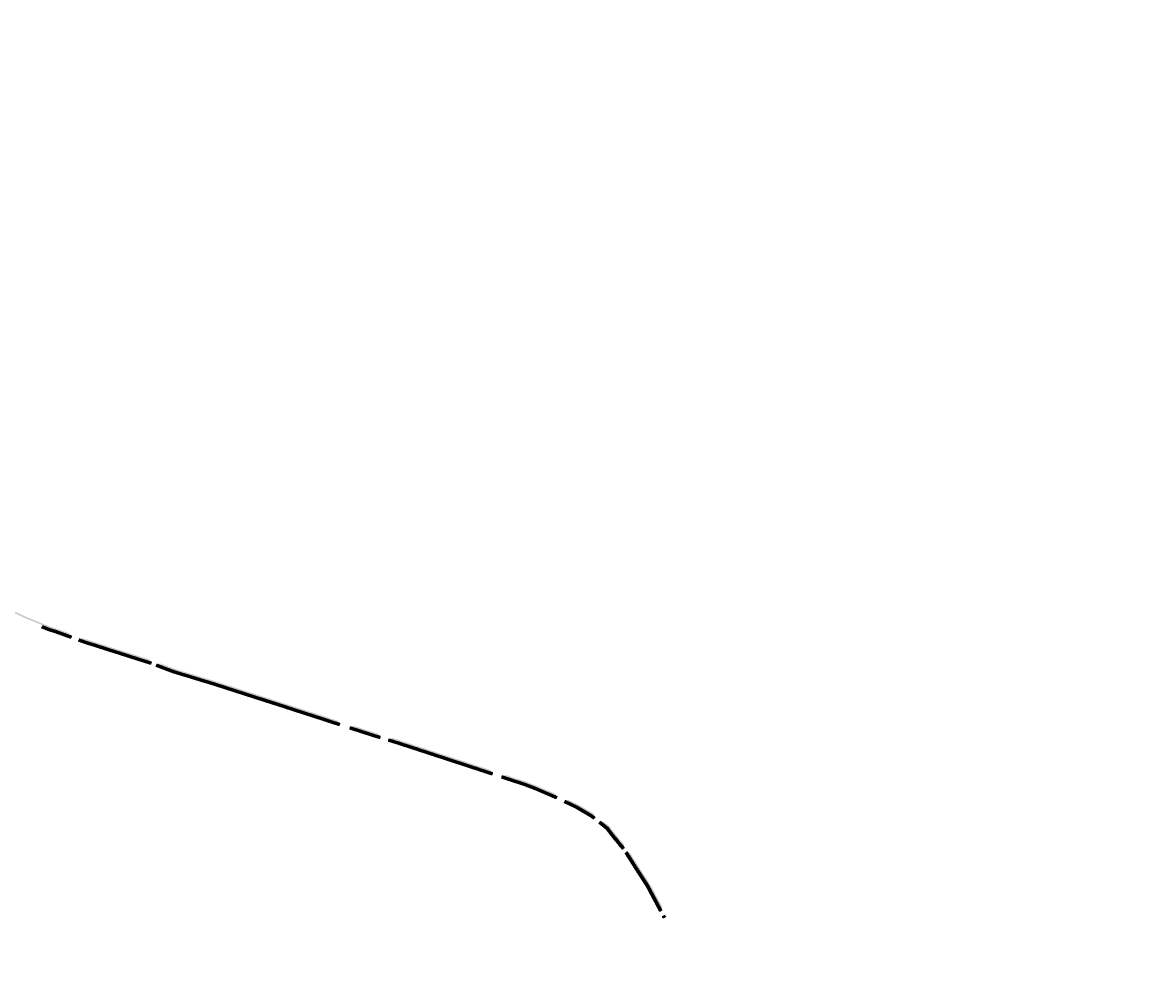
# Model space of a CAD drawing. Header units: metres. Extents: x 8431043 to 8456388, y 5766167 to 5771876.
# Tile 27 of 29: x 8434064 to 8434751, y 5770087 to 5770677. Entities that reach past the tile are written whole.
import ezdxf

# ---------------------------------------------------------------- set-up
doc = ezdxf.new("R2010")
doc.units = ezdxf.units.M
doc.layers.add('hatch zdi chodniki', color=7, linetype='Continuous', lineweight=0, true_color=0x8345ba)
doc.layers.add('WYMIARY', color=253, linetype='Continuous', lineweight=13)
doc.styles.add('ISOCP', font='geniso.shx')
doc.styles.add('własny_500', font='isocp.shx', dxfattribs={"width": 0.9, "height": 1.2})
doc.dimstyles.new('kopia własny 500', dxfattribs={"dimtxt": 1.2, "dimasz": 0.8, "dimexe": 0.1795, "dimexo": 0.0625, "dimgap": 0.09, "dimtad": 3, "dimdec": 1, "dimzin": 0, "dimdsep": 46, "dimtxsty": 'własny_500', "dimblk": 'ARCHTICK', "dimcen": 0.09, "dimaunit": 2, "dimadec": 4, "dimazin": 0, "dimtfac": 1, "dimtdec": 1, "dimtofl": 0, "dimtmove": 2, "dimatfit": 3, "dimldrblk": 'ARCHTICK', "dimfxl": 1, "dimtolj": 1, "dimtzin": 0, "dimarcsym": 0})
pattern_1 = [(90, (0, 0), (-0.15875, 0), [])]

# ---------------------------------------------------------------- blocks, each defined once
blk = doc.blocks.new('_ARCHTICK')
at = {"color": 0, "linetype": 'ByBlock', "const_width": 0.15}
blk.add_lwpolyline([(-0.5, -0.5), (0.5, 0.5)], dxfattribs=at)
blk = doc.blocks.new('*D74')
at = {"layer": 'Defpoints', "color": 0, "transparency": 16777216}
for p in [(8434749.827947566, 5771876.32), (8434750.942824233, 5771875.576372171), (8432377.70623936, 5768319.940000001)]:
    blk.add_point(p, dxfattribs=at)
at = {"layer": 'WYMIARY', "color": 0, "lineweight": -2, "transparency": 16777216}
blk.add_line((8432378.821116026, 5768319.19637217), (8434750.942824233, 5771875.576372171), dxfattribs=at)
at = {"layer": 'WYMIARY', "color": 0, "lineweight": -2, "transparency": 16777216, "xscale": 0.75, "yscale": 0.75, "zscale": 0.75}
for p, rotation in [((8434750.942824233, 5771875.576372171), 56.2965312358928), ((8432378.821116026, 5768319.19637217), 236.2965312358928)]:
    blk.add_blockref('_ARCHTICK', p, dxfattribs=dict(at, rotation=rotation))
at = {"layer": 'WYMIARY', "color": 0, "transparency": 16777216, "insert": (8433564.2870446, 5770097.783190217), "char_height": 1.25, "attachment_point": 5, "rotation": 56.2965312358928, "style": 'ISOCP'}
blk.add_mtext('\\A1;4274.9', dxfattribs=at)

msp = doc.modelspace()

# ---------------------------------------------------------------- hatches: boundary and pattern name
at = {"layer": 'hatch zdi chodniki', "lineweight": 13, "transparency": 33554687}
h = msp.add_hatch(dxfattribs=at)
h.set_pattern_fill('DOTS', color=3, scale=0.13, style=0)
h.set_pattern_definition([(0, (0, 0), (0.1031875, 0.206375), [0, -0.206375])])
h.paths.add_polyline_path([(8434399.777781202, 5770199.496760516), (8434397.542174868, 5770199.451325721), (8434404.650154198, 5770196.076091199), (8434410.195337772, 5770192.79858653), (8434410.67859069, 5770193.674570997), (8434405.12, 5770196.960000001)])
h.paths.add_polyline_path([(8434361.003805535, 5770214.907260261), (8434358.79189869, 5770214.579436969), (8434372.965593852, 5770209.937256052), (8434379.651308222, 5770207.380740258), (8434392.527290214, 5770201.832633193), (8434391.103421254, 5770203.535043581), (8434380.027910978, 5770208.307348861), (8434373.299999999, 5770210.879999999)])
h.paths.add_polyline_path([(8434291.477038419, 5770237.591889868), (8434289.272186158, 5770237.219564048), (8434294.219259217, 5770235.708967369), (8434304.064397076, 5770232.503835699), (8434352.974985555, 5770216.484597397), (8434351.385582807, 5770218.057428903), (8434304.374804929, 5770233.454439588), (8434294.520086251, 5770236.66269034)])
h.paths.add_polyline_path([(8434266.018246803, 5770244.733106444), (8434265.63877181, 5770244.675674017), (8434266.014510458, 5770244.553887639)])
h.paths.add_polyline_path([(8434267.8496619, 5770245.010285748), (8434266.018246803, 5770244.733106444), (8434266.014510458, 5770244.553887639), (8434270.421307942, 5770243.125533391), (8434280.90173187, 5770239.775495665), (8434284.091954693, 5770238.801356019), (8434282.471182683, 5770240.341842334), (8434281.2, 5770240.73), (8434270.727711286, 5770244.077437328)])
h.paths.add_polyline_path([(8434149.083049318, 5770283.338914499), (8434146.907137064, 5770283.089081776), (8434157.391959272, 5770279.144625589), (8434183.651945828, 5770271.152455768), (8434226.176322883, 5770257.466449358), (8434259.238656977, 5770246.750112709), (8434257.644433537, 5770248.31805774), (8434226.483671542, 5770258.418046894), (8434183.950727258, 5770272.106810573), (8434157.71393021, 5770280.091922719)])
h.paths.add_polyline_path([(8434094.661593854, 5770300.266812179), (8434093.121044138, 5770301.887523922), (8434084.6, 5770304.97), (8434081.219999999, 5770305.98), (8434077.409348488, 5770307.545183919), (8434076.936745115, 5770306.658233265), (8434080.886053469, 5770305.036097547), (8434084.286506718, 5770304.019985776)])
h.paths.add_polyline_path([(8434101.584304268, 5770298.825951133), (8434099.363405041, 5770298.565938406), (8434102.577994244, 5770297.403065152), (8434143.621928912, 5770284.324997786), (8434142.02503887, 5770285.883361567), (8434102.899999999, 5770298.35)])
h.paths.add_polyline_path([(8434011.44211317, 5770340.525584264), (8434009.245765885, 5770340.648622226), (8434010.907676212, 5770339.676903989), (8434013.388047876, 5770338.368355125), (8434047.859431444, 5770319.646741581), (8434066.478285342, 5770310.953932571), (8434076.936745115, 5770306.658233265), (8434077.409348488, 5770307.545183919), (8434066.879999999, 5770311.87), (8434048.309999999, 5770320.540000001), (8434013.86, 5770339.25)])
h.paths.add_polyline_path([(8433944.317547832, 5770376.594510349), (8433943.199800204, 5770376.619813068), (8433960.091695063, 5770367.690411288), (8433982.781876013, 5770355.080310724), (8434001.013825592, 5770345.461834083), (8434003.204053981, 5770344.181208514), (8434001.720078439, 5770345.65455654), (8433983.02, 5770355.52), (8433960.33, 5770368.13)])
h.paths.add_polyline_path([(8433914.677090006, 5770392.394233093), (8433913.214182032, 5770393.846782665), (8433905.527784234, 5770398.421559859), (8433905.329536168, 5770397.957694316)])
h.paths.add_polyline_path([(8433921.024380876, 5770389.19832178), (8433919.05002699, 5770389.791555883), (8433925.145146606, 5770386.163872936), (8433938.994381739, 5770378.842883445), (8433938.343975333, 5770379.752263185), (8433925.389999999, 5770386.6)])
h.paths.add_polyline_path([(8433893.005991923, 5770405.514924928), (8433891.889450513, 5770405.57267707), (8433905.228904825, 5770398.017587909), (8433905.329536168, 5770397.957694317), (8433905.527784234, 5770398.421559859), (8433905.479999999, 5770398.449999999)])
h.paths.add_polyline_path([(8433748.792512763, 5770512.117253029), (8433746.758512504, 5770513.046146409), (8433749.96328957, 5770509.072943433), (8433750.804252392, 5770508.22196915), (8433762.887659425, 5770493.324754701), (8433772.314305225, 5770482.021786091), (8433776.220000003, 5770478.899999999), (8433763.660000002, 5770493.959999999), (8433751.55, 5770508.889999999), (8433750.709999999, 5770509.74)])
h.paths.add_polyline_path([(8433727.508783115, 5770538.50429215), (8433725.474782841, 5770539.433185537), (8433743.032528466, 5770517.665528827), (8433742.55524301, 5770519.850065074)])
h.paths.add_polyline_path([(8433643.851685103, 5770641.655182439), (8433643.085777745, 5770641.001258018), (8433643.107350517, 5770640.986666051), (8433645.760732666, 5770637.842872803), (8433649.934686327, 5770632.40075619), (8433664.242054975, 5770614.749327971), (8433677.278828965, 5770599.564732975), (8433683.771948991, 5770590.853962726), (8433698.344054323, 5770573.069188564), (8433722.132985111, 5770543.576263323), (8433721.655699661, 5770545.760799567), (8433699.119999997, 5770573.699999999), (8433684.56, 5770591.470000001), (8433678.06, 5770600.189999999), (8433665.01, 5770615.390000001), (8433650.72, 5770633.02), (8433646.54, 5770638.470000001)])
h.paths.add_polyline_path([(8433872.549402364, 5770415.777270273), (8433871.431411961, 5770415.767398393), (8433884.715982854, 5770409.271097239), (8433884.037291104, 5770410.159566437)])
h.paths.add_polyline_path([(8433866.270692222, 5770418.357181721), (8433865.627712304, 5770419.271827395), (8433817.16, 5770445.4), (8433804.670766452, 5770453.717283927), (8433807.357727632, 5770451.327156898), (8433816.902238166, 5770444.970929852)])
at = {"layer": 'hatch zdi chodniki', "lineweight": 18, "transparency": 33554687}
h = msp.add_hatch(dxfattribs=at)
h.set_pattern_fill('DOTS', color=3, scale=0.1, style=0)
h.set_pattern_definition([(0, (0, 0), (0.079375, 0.15875), [0, -0.15875])])
h.paths.add_polyline_path([(8434399.777781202, 5770199.496760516), (8434397.542174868, 5770199.451325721), (8434404.650154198, 5770196.076091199), (8434410.195337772, 5770192.79858653), (8434410.67859069, 5770193.674570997), (8434405.12, 5770196.960000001)])
h.paths.add_polyline_path([(8434361.003805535, 5770214.907260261), (8434358.79189869, 5770214.579436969), (8434372.965593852, 5770209.937256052), (8434379.651308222, 5770207.380740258), (8434392.527290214, 5770201.832633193), (8434391.103421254, 5770203.535043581), (8434380.027910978, 5770208.307348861), (8434373.299999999, 5770210.879999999)])
h.paths.add_polyline_path([(8434291.477038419, 5770237.591889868), (8434289.272186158, 5770237.219564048), (8434294.219259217, 5770235.708967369), (8434304.064397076, 5770232.503835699), (8434352.974985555, 5770216.484597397), (8434351.385582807, 5770218.057428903), (8434304.374804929, 5770233.454439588), (8434294.520086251, 5770236.66269034)])
h.paths.add_polyline_path([(8434266.018246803, 5770244.733106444), (8434265.63877181, 5770244.675674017), (8434266.014510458, 5770244.553887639)])
h.paths.add_polyline_path([(8434267.8496619, 5770245.010285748), (8434266.018246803, 5770244.733106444), (8434266.014510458, 5770244.553887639), (8434270.421307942, 5770243.125533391), (8434280.90173187, 5770239.775495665), (8434284.091954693, 5770238.801356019), (8434282.471182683, 5770240.341842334), (8434281.2, 5770240.73), (8434270.727711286, 5770244.077437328)])
h.paths.add_polyline_path([(8434149.083049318, 5770283.338914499), (8434146.907137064, 5770283.089081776), (8434157.391959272, 5770279.144625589), (8434183.651945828, 5770271.152455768), (8434226.176322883, 5770257.466449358), (8434259.238656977, 5770246.750112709), (8434257.644433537, 5770248.31805774), (8434226.483671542, 5770258.418046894), (8434183.950727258, 5770272.106810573), (8434157.71393021, 5770280.091922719)])
h.paths.add_polyline_path([(8434094.661593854, 5770300.266812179), (8434093.121044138, 5770301.887523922), (8434084.6, 5770304.97), (8434081.219999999, 5770305.98), (8434077.409348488, 5770307.545183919), (8434076.936745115, 5770306.658233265), (8434080.886053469, 5770305.036097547), (8434084.286506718, 5770304.019985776)])
h.paths.add_polyline_path([(8434101.584304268, 5770298.825951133), (8434099.363405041, 5770298.565938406), (8434102.577994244, 5770297.403065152), (8434143.621928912, 5770284.324997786), (8434142.02503887, 5770285.883361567), (8434102.899999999, 5770298.35)])
h.paths.add_polyline_path([(8434011.44211317, 5770340.525584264), (8434009.245765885, 5770340.648622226), (8434010.907676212, 5770339.676903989), (8434013.388047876, 5770338.368355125), (8434047.859431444, 5770319.646741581), (8434066.478285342, 5770310.953932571), (8434076.936745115, 5770306.658233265), (8434077.409348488, 5770307.545183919), (8434066.879999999, 5770311.87), (8434048.309999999, 5770320.540000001), (8434013.86, 5770339.25)])
h.paths.add_polyline_path([(8433914.677090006, 5770392.394233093), (8433913.214182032, 5770393.846782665), (8433905.527784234, 5770398.421559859), (8433905.329536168, 5770397.957694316)])
h.paths.add_polyline_path([(8433921.024380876, 5770389.19832178), (8433919.05002699, 5770389.791555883), (8433925.145146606, 5770386.163872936), (8433938.994381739, 5770378.842883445), (8433938.343975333, 5770379.752263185), (8433925.389999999, 5770386.6)])
h.paths.add_polyline_path([(8433893.005991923, 5770405.514924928), (8433891.889450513, 5770405.57267707), (8433905.228904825, 5770398.017587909), (8433905.329536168, 5770397.957694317), (8433905.527784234, 5770398.421559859), (8433905.479999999, 5770398.449999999)])
h.paths.add_polyline_path([(8433748.792512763, 5770512.117253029), (8433746.758512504, 5770513.046146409), (8433749.96328957, 5770509.072943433), (8433750.804252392, 5770508.22196915), (8433762.887659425, 5770493.324754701), (8433772.314305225, 5770482.021786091), (8433776.220000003, 5770478.899999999), (8433763.660000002, 5770493.959999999), (8433751.55, 5770508.889999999), (8433750.709999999, 5770509.74)])
h.paths.add_polyline_path([(8433727.508783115, 5770538.50429215), (8433725.474782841, 5770539.433185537), (8433743.032528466, 5770517.665528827), (8433742.55524301, 5770519.850065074)])
h.paths.add_polyline_path([(8433643.866534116, 5770641.637588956), (8433643.101758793, 5770640.99044833), (8433643.107350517, 5770640.986666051), (8433645.760732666, 5770637.842872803), (8433649.934686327, 5770632.40075619), (8433664.242054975, 5770614.749327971), (8433677.278828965, 5770599.564732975), (8433683.771948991, 5770590.853962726), (8433698.344054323, 5770573.069188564), (8433722.132985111, 5770543.576263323), (8433721.655699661, 5770545.760799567), (8433699.119999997, 5770573.699999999), (8433684.56, 5770591.470000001), (8433678.06, 5770600.189999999), (8433665.01, 5770615.390000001), (8433650.72, 5770633.02), (8433646.54, 5770638.470000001)])
h.paths.add_polyline_path([(8433974.800154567, 5770359.516163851), (8433975.043041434, 5770359.953206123), (8433960.33, 5770368.13), (8433944.317547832, 5770376.594510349), (8433943.199800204, 5770376.619813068), (8433960.091695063, 5770367.690411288)])
h.paths.add_polyline_path([(8433872.549402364, 5770415.777270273), (8433871.431411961, 5770415.767398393), (8433884.715982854, 5770409.271097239), (8433884.037291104, 5770410.159566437)])
h.paths.add_polyline_path([(8433866.270692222, 5770418.357181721), (8433865.627712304, 5770419.271827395), (8433817.16, 5770445.4), (8433804.670766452, 5770453.717283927), (8433807.357727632, 5770451.327156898), (8433816.902238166, 5770444.970929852)])
at = {"layer": 'hatch zdi chodniki', "lineweight": 5}
h = msp.add_hatch(dxfattribs=at)
h.set_pattern_fill('ANSI31', color=256, scale=0.05, angle=45, style=0)
h.set_pattern_definition(pattern_1)
h.paths.add_polyline_path([(8434265.638771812, 5770244.675674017), (8434265.083771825, 5770242.963372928), (8434265.975326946, 5770242.674397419), (8434266.014510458, 5770244.553887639)])
h.paths.add_polyline_path([(8434146.907137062, 5770283.089081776), (8434146.359941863, 5770281.371775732), (8434156.812411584, 5770277.439490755), (8434183.114139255, 5770269.434617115), (8434225.623095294, 5770255.75357379), (8434258.683656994, 5770245.037811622), (8434259.238656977, 5770246.750112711), (8434226.176322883, 5770257.466449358), (8434183.651945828, 5770271.152455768), (8434157.391959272, 5770279.144625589)])
h.paths.add_polyline_path([(8434099.36340504, 5770298.565938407), (8434098.75109048, 5770296.873286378), (8434101.998383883, 5770295.698582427), (8434143.031400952, 5770282.623993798), (8434143.076819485, 5770282.606907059), (8434143.621928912, 5770284.324997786), (8434102.577994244, 5770297.403065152)])
h.paths.add_polyline_path([(8434094.049279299, 5770298.574160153), (8434094.661593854, 5770300.266812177), (8434084.286506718, 5770304.019985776), (8434080.886053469, 5770305.036097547), (8434076.936745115, 5770306.658233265), (8434076.08605904, 5770305.06172209), (8434080.284949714, 5770303.337073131), (8434083.722218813, 5770302.309960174)])
h = msp.add_hatch(dxfattribs=at)
h.set_pattern_fill('ANSI31', color=256, scale=0.05, angle=45, style=0)
h.set_pattern_definition(pattern_1)
h.paths.add_polyline_path([(8434391.784245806, 5770200.192814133), (8434392.527698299, 5770201.832457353), (8434379.651308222, 5770207.380740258), (8434372.965593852, 5770209.937256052), (8434358.79189869, 5770214.579436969), (8434358.231644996, 5770212.868847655), (8434372.363662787, 5770208.240316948), (8434378.973423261, 5770205.712844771)])
h.paths.add_polyline_path([(8434397.542174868, 5770199.45132572), (8434396.770069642, 5770197.825332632), (8434403.804431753, 5770194.485055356), (8434409.325482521, 5770191.221814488), (8434410.195337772, 5770192.79858653), (8434404.650154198, 5770196.076091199)])
h.paths.add_polyline_path([(8434283.566282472, 5770237.079825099), (8434284.091954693, 5770238.801356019), (8434280.90173187, 5770239.775495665), (8434270.421307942, 5770243.125533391), (8434266.014510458, 5770244.553887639), (8434265.975326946, 5770242.674397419), (8434269.869781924, 5770241.412106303), (8434280.364849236, 5770238.05738786)])
h.paths.add_polyline_path([(8434289.27218616, 5770237.219564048), (8434288.746513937, 5770235.498033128), (8434293.677770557, 5770233.992266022), (8434303.505662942, 5770230.792748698), (8434352.414391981, 5770214.7741194), (8434352.974985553, 5770216.484597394), (8434304.064397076, 5770232.503835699), (8434294.219259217, 5770235.708967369)])
h = msp.add_hatch(dxfattribs=at)
h.set_pattern_fill('ANSI31', color=256, scale=0.05, angle=45, style=0)
h.set_pattern_definition(pattern_1)
h.paths.add_polyline_path([(8434458.487772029, 5770128.931890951), (8434456.901980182, 5770128.080221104), (8434457.476800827, 5770126.997260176), (8434459.066714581, 5770127.841164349)])
h.paths.add_polyline_path([(8434435.485940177, 5770167.941784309), (8434434.08376414, 5770166.792252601), (8434441.314403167, 5770155.416277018), (8434447.205973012, 5770146.34747898), (8434455.310736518, 5770131.078120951), (8434456.894091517, 5770131.918543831), (8434458.487772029, 5770128.931890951), (8434448.758663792, 5770147.261511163), (8434442.828715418, 5770156.389384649)])
h.paths.add_polyline_path([(8434414.75128554, 5770187.684025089), (8434415.85233774, 5770189.107992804), (8434413.947568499, 5770190.580814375), (8434410.195337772, 5770192.79858653), (8434409.325482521, 5770191.221814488), (8434412.9351918, 5770189.088280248)])
h.paths.add_polyline_path([(8434419.106669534, 5770186.591651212), (8434418.021502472, 5770185.155400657), (8434419.119647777, 5770184.306283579), (8434422.658797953, 5770181.425969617), (8434424.877003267, 5770178.402939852), (8434432.420393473, 5770169.201661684), (8434433.81239846, 5770170.342854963), (8434426.299644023, 5770179.506764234), (8434423.973709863, 5770182.676609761), (8434420.238445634, 5770185.71652985)])
at = {"layer": 'hatch zdi chodniki', "lineweight": 5, "transparency": 33554483}
h = msp.add_hatch(color=3, dxfattribs=at)
h.paths.add_polyline_path([(8434459.618922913, 5770128.134268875), (8434458.489491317, 5770128.930678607), (8434458.308490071, 5770129.269657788), (8434459.066714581, 5770127.841164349)])
h.paths.add_polyline_path([(8434437.337767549, 5770166.89251112), (8434435.48594018, 5770167.941784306), (8434442.828715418, 5770156.389384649), (8434448.758663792, 5770147.261511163), (8434456.893738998, 5770131.935045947), (8434456.84626438, 5770134.157431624), (8434449.62126978, 5770147.76930682), (8434443.67, 5770156.93)])
h.paths.add_polyline_path([(8434421.283369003, 5770186.155443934), (8434419.106669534, 5770186.591651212), (8434420.238445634, 5770185.71652985), (8434423.973709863, 5770182.676609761), (8434426.299644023, 5770179.506764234), (8434433.812398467, 5770170.342854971), (8434433.317742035, 5770172.523523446), (8434427.09, 5770180.120000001), (8434424.70421648, 5770183.371409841)])
h.paths.add_polyline_path([(8434415.852337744, 5770189.107992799), (8434414.881847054, 5770191.122477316), (8434414.509999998, 5770191.41), (8434410.67859069, 5770193.674570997), (8434410.195337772, 5770192.79858653), (8434413.947568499, 5770190.580814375)])

# ---------------------------------------------------------------- dimensions: what is measured, and where the dimension line sits
at = {"layer": 'WYMIARY', "color": 5}
dim = msp.add_aligned_dim(p1=(8432377.706239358, 5768319.939999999), p2=(8434749.827947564, 5771876.32), distance=-1.3401240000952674, dimstyle='kopia własny 500', override={"dimtxt": 1.25, "dimasz": 0.75, "dimtxsty": 'ISOCP', "dimse1": 1, "dimse2": 1, "dimtmove": 1}, dxfattribs=at)
dim.commit()
dim.dimension.update_dxf_attribs({"geometry": '*D74', "text_midpoint": (8433564.2870446, 5770097.783190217)})

doc.saveas('drawing.dxf')
